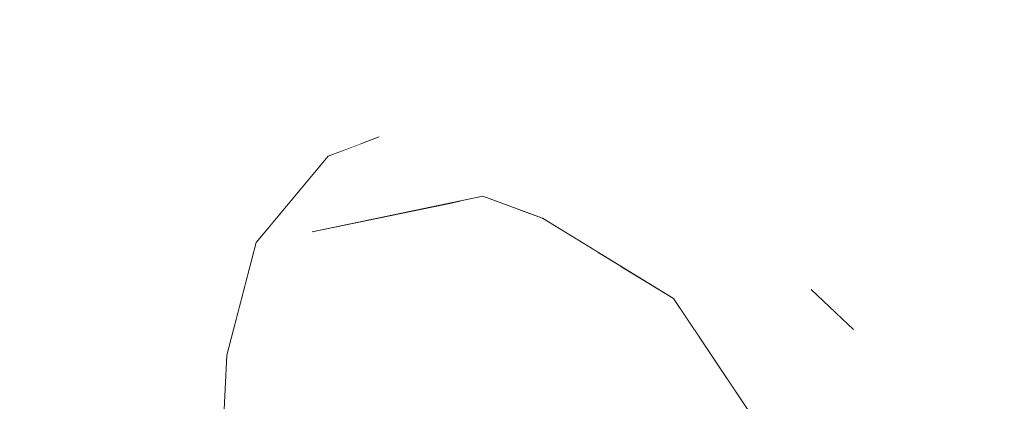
# Model space of a CAD drawing. Header units: millimetres. Extents: x 90539 to 127778, y -34922 to 14506.
# Tile 140 of 256: x 110900 to 110944, y 1233 to 1250. Entities that reach past the tile are written whole.
import ezdxf

# ---------------------------------------------------------------- set-up
doc = ezdxf.new("R2010")
doc.units = ezdxf.units.MM
doc.header["$MEASUREMENT"] = 0
doc.linetypes.add('Wipeout_Contour', pattern=[1000, 0, -1000])
for name, color, linetype in [('Nowe_A-Niepełnosprawni', 7, 'Continuous'), ('Nowe_A-Wymiary-Zewnętrzne', 7, 'Continuous'), ('Nowe_A-Ściany-Działowe', 7, 'Continuous')]:
    doc.layers.add(name, color=color, linetype=linetype)
doc.layers.add('Nowe_A-Niepełnosprawni_Nr_pióra__4', color=7, linetype='Continuous', lineweight=13)
doc.layers.add('Nowe_A-Wymiary-Zewnętrzne_Nr_pióra__46', color=5, linetype='Continuous', lineweight=15)
doc.layers.add('Nowe_A-Wymiary-Zewnętrzne_Nr_pióra__45', color=7, linetype='Continuous', lineweight=15, true_color=0x40a5ff)
doc.layers.add('Nowe_A-Wymiary-Zewnętrzne_Nr_pióra__85', color=7, linetype='Continuous', lineweight=13, true_color=0x80c2ff)
doc.styles.add('STYL_AUTOMATYCZNY_2', font='arial.ttf')
doc.dimstyles.new('STYL_AUTOMATYCZNY__1', dxfattribs={"dimtxt": 125, "dimasz": 47.5, "dimexe": 0.18, "dimexo": 20, "dimgap": 0, "dimtad": 1, "dimdec": 1, "dimlfac": 0.1, "dimzin": 0, "dimdsep": 46, "dimtxsty": 'STYL_AUTOMATYCZNY_2', "dimblk": 'ARROWHEAD_11', "dimblk1": 'ARROWHEAD_11', "dimblk2": 'ARROWHEAD_11', "dimcen": 0.09, "dimclrd": 256, "dimclre": 256, "dimclrt": 5, "dimadec": 1, "dimazin": 0, "dimtfac": 1, "dimtdec": 4, "dimtmove": 0, "dimatfit": 3, "dimfxl": 0, "dimtolj": 1, "dimtzin": 0, "dimarcsym": 0})

# ---------------------------------------------------------------- blocks, each defined once
blk = doc.blocks.new('ElemPrzekroju_23')
at = {"color": 254, "linetype": 'Wipeout_Contour', "lineweight": 0, "ltscale": 1109172.942934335}
blk.add_wipeout([(110907.453, 1249.18), (110893.926, 1204.77), (110922.981, 1158.98), (110916.171, 1198.538), (110916.08, 1198.61), (110913.067, 1203.16), (110910.189, 1208.72), (110908.676, 1221.31), (110909.327, 1235.01), (110909.667, 1236.32)], dxfattribs=at).dxf.layer = 'Nowe_A-Niepełnosprawni'
at = {"color": 254, "linetype": 'Wipeout_Contour', "lineweight": 0, "ltscale": 665675.378168}
blk.add_wipeout([(110937.328, 1245.58), (110936.702, 1237.039), (110936.871, 1237.02), (110937.905, 1236.314), (110939.491, 1234.528), (110944.272, 1238.24)], dxfattribs=at).dxf.layer = 'Nowe_A-Niepełnosprawni'
at = {"color": 254, "linetype": 'Wipeout_Contour', "lineweight": 0, "ltscale": 443666.607314}
blk.add_wipeout([(110911.413, 1241.002), (110907.453, 1249.18), (110909.667, 1236.32), (110910.642, 1240.08)], dxfattribs=at).dxf.layer = 'Nowe_A-Niepełnosprawni'
at = {"color": 254, "linetype": 'Wipeout_Contour', "lineweight": 0, "ltscale": 332877.973362}
blk.add_wipeout([(110975.222, 1240.6), (110937.328, 1245.58), (110944.272, 1238.24)], dxfattribs=at).dxf.layer = 'Nowe_A-Niepełnosprawni'
at = {"color": 254, "linetype": 'Wipeout_Contour', "lineweight": 0, "ltscale": 332807.279176}
blk.add_wipeout([(110930.558, 1235.833), (110923.087, 1232.62), (110933.299, 1231.739)], dxfattribs=at).dxf.layer = 'Nowe_A-Niepełnosprawni'
at = {"color": 254, "linetype": 'Wipeout_Contour', "lineweight": 0, "ltscale": 332919.97001}
blk.add_wipeout([(110937.328, 1245.58), (110975.222, 1240.6), (110986.317, 1286.38)], dxfattribs=at).dxf.layer = 'Nowe_A-Niepełnosprawni'
at = {"color": 254, "linetype": 'Wipeout_Contour', "lineweight": 0, "ltscale": 332852.146842}
blk.add_wipeout([(110944.272, 1238.24), (110942.419, 1231.54), (110945.184, 1218.81)], dxfattribs=at).dxf.layer = 'Nowe_A-Niepełnosprawni'
at = {"color": 254, "linetype": 'Wipeout_Contour', "lineweight": 0, "ltscale": 332884.848585}
blk.add_wipeout([(110986.317, 1286.38), (110938.877, 1282.01), (110937.328, 1245.58)], dxfattribs=at).dxf.layer = 'Nowe_A-Niepełnosprawni'
at = {"color": 254, "linetype": 'Wipeout_Contour', "lineweight": 0, "ltscale": 776637.118728}
blk.add_wipeout([(110944.272, 1238.24), (110939.491, 1234.528), (110940.207, 1233.097), (110940.281, 1232.973), (110940.4, 1232.697), (110940.993, 1231.667), (110942.419, 1231.54)], dxfattribs=at).dxf.layer = 'Nowe_A-Niepełnosprawni'
at = {"color": 254, "linetype": 'Wipeout_Contour', "lineweight": 0, "ltscale": 332769.780396}
blk.add_wipeout([(110901.365, 1272.81), (110907.453, 1249.18), (110938.877, 1282.01)], dxfattribs=at).dxf.layer = 'Nowe_A-Niepełnosprawni'
at = {"color": 254, "linetype": 'Wipeout_Contour', "lineweight": 0, "ltscale": 332718.191478}
blk.add_wipeout([(110891.967, 1247.38), (110907.453, 1249.18), (110897.235, 1275.15)], dxfattribs=at).dxf.layer = 'Nowe_A-Niepełnosprawni'
at = {"color": 254, "linetype": 'Wipeout_Contour', "lineweight": 0, "ltscale": 443675.711811}
blk.add_wipeout([(110907.453, 1249.18), (110911.413, 1241.002), (110913.881, 1243.95), (110915.348, 1244.506)], dxfattribs=at).dxf.layer = 'Nowe_A-Niepełnosprawni'
at = {"color": 254, "linetype": 'Wipeout_Contour', "lineweight": 0, "ltscale": 332727.822911}
blk.add_wipeout([(110901.365, 1272.81), (110897.235, 1275.15), (110907.453, 1249.18)], dxfattribs=at).dxf.layer = 'Nowe_A-Niepełnosprawni'
at = {"color": 254, "linetype": 'Wipeout_Contour', "lineweight": 0, "ltscale": 1331197.268458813}
blk.add_wipeout([(110907.453, 1249.18), (110915.348, 1244.506), (110916.179, 1244.821), (110920.605, 1244.775), (110922.289, 1244.644), (110923.848, 1244.077), (110928.388, 1242.423), (110935.027, 1238.424), (110935.597, 1237.963), (110936.564, 1237.046), (110936.702, 1237.039), (110937.328, 1245.58)], dxfattribs=at).dxf.layer = 'Nowe_A-Niepełnosprawni'
at = {"color": 254, "linetype": 'Wipeout_Contour', "lineweight": 0, "ltscale": 332804.63697}
blk.add_wipeout([(110907.453, 1249.18), (110937.328, 1245.58), (110938.877, 1282.01)], dxfattribs=at).dxf.layer = 'Nowe_A-Niepełnosprawni'
at = {"color": 254, "linetype": 'Wipeout_Contour', "lineweight": 0, "ltscale": 332766.791897}
blk.add_wipeout([(110913.159, 1240.55), (110912.884, 1234.13), (110919.532, 1241.879)], dxfattribs=at).dxf.layer = 'Nowe_A-Niepełnosprawni'
at = {"color": 254, "linetype": 'Wipeout_Contour', "lineweight": 0, "ltscale": 443772.885359}
blk.add_wipeout([(110940.284, 1232.965), (110930.328, 1237.94), (110935.002, 1230.47), (110940.308, 1232.909)], dxfattribs=at).dxf.layer = 'Nowe_A-Niepełnosprawni'
at = {"color": 254, "linetype": 'Wipeout_Contour', "lineweight": 0, "ltscale": 332714.319212}
blk.add_wipeout([(110891.967, 1247.38), (110893.926, 1204.77), (110907.453, 1249.18)], dxfattribs=at).dxf.layer = 'Nowe_A-Niepełnosprawni'
at = {"color": 254, "linetype": 'Wipeout_Contour', "lineweight": 0, "ltscale": 332769.144937}
blk.add_wipeout([(110913.159, 1240.55), (110920.831, 1242.15), (110913.881, 1243.95)], dxfattribs=at).dxf.layer = 'Nowe_A-Niepełnosprawni'
at = {"color": 254, "linetype": 'Wipeout_Contour', "lineweight": 0, "ltscale": 443716.321095}
blk.add_wipeout([(110913.301, 1232.82), (110923.087, 1232.62), (110927.004, 1239.025), (110926.026, 1239.623)], dxfattribs=at).dxf.layer = 'Nowe_A-Niepełnosprawni'
at = {"color": 254, "linetype": 'Wipeout_Contour', "lineweight": 0, "ltscale": 332818.577623}
blk.add_wipeout([(110929.402, 1237.56), (110933.934, 1230.79), (110935.002, 1230.47)], dxfattribs=at).dxf.layer = 'Nowe_A-Niepełnosprawni'
at = {"color": 254, "linetype": 'Wipeout_Contour', "lineweight": 0, "ltscale": 443774.798784}
blk.add_wipeout([(110936.564, 1237.046), (110936.582, 1237.029), (110936.871, 1237.02), (110936.702, 1237.039)], dxfattribs=at).dxf.layer = 'Nowe_A-Niepełnosprawni'
at = {"color": 254, "linetype": 'Wipeout_Contour', "lineweight": 0, "ltscale": 665565.783674}
blk.add_wipeout([(110919.547, 1241.882), (110913.301, 1232.82), (110926.026, 1239.623), (110923.511, 1241.16), (110922.549, 1241.515), (110919.786, 1241.932)], dxfattribs=at).dxf.layer = 'Nowe_A-Niepełnosprawni'
at = {"color": 254, "linetype": 'Wipeout_Contour', "lineweight": 0, "ltscale": 332784.145809}
blk.add_wipeout([(110919.786, 1241.932), (110922.549, 1241.515), (110920.831, 1242.15)], dxfattribs=at).dxf.layer = 'Nowe_A-Niepełnosprawni'
at = {"color": 254, "linetype": 'Wipeout_Contour', "lineweight": 0, "ltscale": 332757.462027}
blk.add_wipeout([(110913.159, 1240.55), (110911.073, 1237.99), (110912.884, 1234.13)], dxfattribs=at).dxf.layer = 'Nowe_A-Niepełnosprawni'
at = {"color": 254, "linetype": 'Wipeout_Contour', "lineweight": 0, "ltscale": 332791.201221}
blk.add_wipeout([(110921.814, 1244.45), (110920.831, 1242.15), (110927.323, 1242.11)], dxfattribs=at).dxf.layer = 'Nowe_A-Niepełnosprawni'
at = {"color": 254, "linetype": 'Wipeout_Contour', "lineweight": 0, "ltscale": 332777.064511}
blk.add_wipeout([(110920.831, 1242.15), (110921.814, 1244.45), (110913.881, 1243.95)], dxfattribs=at).dxf.layer = 'Nowe_A-Niepełnosprawni'
at = {"color": 254, "linetype": 'Wipeout_Contour', "lineweight": 0, "ltscale": 332801.910864}
blk.add_wipeout([(110930.328, 1237.94), (110927.323, 1242.11), (110923.511, 1241.16)], dxfattribs=at).dxf.layer = 'Nowe_A-Niepełnosprawni'
at = {"color": 254, "linetype": 'Wipeout_Contour', "lineweight": 0, "ltscale": 332758.245855}
blk.add_wipeout([(110913.159, 1240.55), (110913.881, 1243.95), (110910.642, 1240.08)], dxfattribs=at).dxf.layer = 'Nowe_A-Niepełnosprawni'
at = {"color": 254, "linetype": 'Wipeout_Contour', "lineweight": 0, "ltscale": 332816.099216}
blk.add_wipeout([(110930.328, 1237.94), (110937.498, 1236.16), (110927.323, 1242.11)], dxfattribs=at).dxf.layer = 'Nowe_A-Niepełnosprawni'
at = {"color": 254, "linetype": 'Wipeout_Contour', "lineweight": 0, "ltscale": 443700.272974}
blk.add_wipeout([(110913.881, 1243.95), (110921.814, 1244.45), (110920.605, 1244.775), (110916.179, 1244.821)], dxfattribs=at).dxf.layer = 'Nowe_A-Niepełnosprawni'
at = {"color": 254, "linetype": 'Wipeout_Contour', "lineweight": 0, "ltscale": 332755.98582}
blk.add_wipeout([(110910.642, 1240.08), (110911.073, 1237.99), (110913.159, 1240.55)], dxfattribs=at).dxf.layer = 'Nowe_A-Niepełnosprawni'
at = {"color": 254, "linetype": 'Wipeout_Contour', "lineweight": 0, "ltscale": 443737.239199}
blk.add_wipeout([(110927.004, 1239.025), (110923.087, 1232.62), (110930.558, 1235.833), (110929.402, 1237.56)], dxfattribs=at).dxf.layer = 'Nowe_A-Niepełnosprawni'
at = {"layer": 'Nowe_A-Niepełnosprawni_Nr_pióra__4', "color": 7, "linetype": 'Continuous', "lineweight": 13}
blk.add_line((110916.179, 1244.821), (110913.881, 1243.95), dxfattribs=at)
at = {"color": 254, "linetype": 'Wipeout_Contour', "lineweight": 0, "ltscale": 332785.437924}
blk.add_wipeout([(110920.605, 1244.775), (110921.814, 1244.45), (110922.289, 1244.644)], dxfattribs=at).dxf.layer = 'Nowe_A-Niepełnosprawni'
at = {"color": 254, "linetype": 'Wipeout_Contour', "lineweight": 0, "ltscale": 332754.039633}
blk.add_wipeout([(110911.073, 1237.99), (110909.461, 1229.74), (110912.884, 1234.13)], dxfattribs=at).dxf.layer = 'Nowe_A-Niepełnosprawni'
at = {"color": 254, "linetype": 'Wipeout_Contour', "lineweight": 0, "ltscale": 443775.100678}
blk.add_wipeout([(110930.328, 1237.94), (110940.286, 1232.965), (110940.207, 1233.097), (110937.498, 1236.16)], dxfattribs=at).dxf.layer = 'Nowe_A-Niepełnosprawni'
at = {"color": 254, "linetype": 'Wipeout_Contour', "lineweight": 0, "ltscale": 332789.159384}
blk.add_wipeout([(110921.814, 1244.45), (110923.848, 1244.077), (110922.289, 1244.644)], dxfattribs=at).dxf.layer = 'Nowe_A-Niepełnosprawni'
at = {"color": 254, "linetype": 'Wipeout_Contour', "lineweight": 0, "ltscale": 443782.71647}
blk.add_wipeout([(110937.498, 1236.16), (110940.207, 1233.097), (110939.491, 1234.528), (110937.905, 1236.314)], dxfattribs=at).dxf.layer = 'Nowe_A-Niepełnosprawni'
at = {"color": 254, "linetype": 'Wipeout_Contour', "lineweight": 0, "ltscale": 332747.554212}
blk.add_wipeout([(110909.461, 1229.74), (110909.327, 1235.01), (110908.676, 1221.31)], dxfattribs=at).dxf.layer = 'Nowe_A-Niepełnosprawni'
at = {"color": 254, "linetype": 'Wipeout_Contour', "lineweight": 0, "ltscale": 443729.093709}
blk.add_wipeout([(110923.848, 1244.077), (110921.814, 1244.45), (110927.323, 1242.11), (110928.388, 1242.423)], dxfattribs=at).dxf.layer = 'Nowe_A-Niepełnosprawni'
at = {"color": 254, "linetype": 'Wipeout_Contour', "lineweight": 0, "ltscale": 332751.507503}
blk.add_wipeout([(110909.327, 1235.01), (110911.073, 1237.99), (110910.642, 1240.08)], dxfattribs=at).dxf.layer = 'Nowe_A-Niepełnosprawni'
at = {"color": 254, "linetype": 'Wipeout_Contour', "lineweight": 0, "ltscale": 443776.515541}
blk.add_wipeout([(110936.582, 1237.029), (110937.498, 1236.16), (110937.905, 1236.314), (110936.871, 1237.02)], dxfattribs=at).dxf.layer = 'Nowe_A-Niepełnosprawni'
at = {"color": 254, "linetype": 'Wipeout_Contour', "lineweight": 0, "ltscale": 443756.08802}
blk.add_wipeout([(110937.498, 1236.16), (110935.027, 1238.424), (110928.388, 1242.423), (110927.323, 1242.11)], dxfattribs=at).dxf.layer = 'Nowe_A-Niepełnosprawni'
at = {"color": 254, "linetype": 'Wipeout_Contour', "lineweight": 0, "ltscale": 332750.888214}
blk.add_wipeout([(110909.461, 1229.74), (110911.073, 1237.99), (110909.327, 1235.01)], dxfattribs=at).dxf.layer = 'Nowe_A-Niepełnosprawni'
at = {"layer": 'Nowe_A-Niepełnosprawni_Nr_pióra__4', "color": 7, "linetype": 'Continuous', "lineweight": 13}
blk.add_line((110909.327, 1235.01), (110910.642, 1240.08), dxfattribs=at)
at = {"color": 254, "linetype": 'Wipeout_Contour', "lineweight": 0, "ltscale": 332792.610449}
blk.add_wipeout([(110920.831, 1242.15), (110923.511, 1241.16), (110927.323, 1242.11)], dxfattribs=at).dxf.layer = 'Nowe_A-Niepełnosprawni'
at = {"color": 254, "linetype": 'Wipeout_Contour', "lineweight": 0, "ltscale": 332829.101307}
blk.add_wipeout([(110935.597, 1237.963), (110935.027, 1238.424), (110937.498, 1236.16)], dxfattribs=at).dxf.layer = 'Nowe_A-Niepełnosprawni'
at = {"color": 254, "linetype": 'Wipeout_Contour', "lineweight": 0, "ltscale": 332755.790945}
blk.add_wipeout([(110909.461, 1229.74), (110913.301, 1232.82), (110912.884, 1234.13)], dxfattribs=at).dxf.layer = 'Nowe_A-Niepełnosprawni'
at = {"layer": 'Nowe_A-Niepełnosprawni_Nr_pióra__4', "color": 7, "linetype": 'Continuous', "lineweight": 13}
for p, q in [((110935.597, 1237.963), (110937.498, 1236.16)), ((110908.676, 1221.31), (110909.327, 1235.01))]:
    blk.add_line(p, q, dxfattribs=at)
at = {"color": 254, "linetype": 'Wipeout_Contour', "lineweight": 0, "ltscale": 443692.825867}
blk.add_wipeout([(110912.884, 1234.13), (110913.301, 1232.82), (110919.547, 1241.882), (110919.532, 1241.879)], dxfattribs=at).dxf.layer = 'Nowe_A-Niepełnosprawni'
at = {"color": 254, "linetype": 'Wipeout_Contour', "lineweight": 0, "ltscale": 332815.705111}
blk.add_wipeout([(110935.002, 1230.47), (110930.328, 1237.94), (110929.402, 1237.56)], dxfattribs=at).dxf.layer = 'Nowe_A-Niepełnosprawni'
at = {"layer": 'Nowe_A-Niepełnosprawni_Nr_pióra__4', "color": 7, "linetype": 'Continuous', "lineweight": 13}
for p, q in [((110910.642, 1240.08), (110913.881, 1243.95)), ((110913.159, 1240.55), (110920.831, 1242.15))]:
    blk.add_line(p, q, dxfattribs=at)
at = {"color": 254, "linetype": 'Wipeout_Contour', "lineweight": 0, "ltscale": 332803.626369}
blk.add_wipeout([(110930.328, 1237.94), (110923.511, 1241.16), (110929.402, 1237.56)], dxfattribs=at).dxf.layer = 'Nowe_A-Niepełnosprawni'
at = {"layer": 'Nowe_A-Niepełnosprawni_Nr_pióra__4', "color": 7, "linetype": 'Continuous', "lineweight": 13}
for p, q in [((110920.831, 1242.15), (110923.511, 1241.16)), ((110929.402, 1237.56), (110923.511, 1241.16)), ((110929.402, 1237.56), (110933.934, 1230.79))]:
    blk.add_line(p, q, dxfattribs=at)
blk = doc.blocks.new('ElemPrzekroju_25')
at = {"color": 254, "linetype": 'Wipeout_Contour', "lineweight": 0, "ltscale": 6815411.693442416}
blk.add_wipeout([(109677.596, 2540), (109677.596, 2100), (110477.596, 2100), (110477.596, 519.192), (110503.659, 549.441), (110520.596, 562.244), (110520.596, 2117), (111654.596, 2117), (111654.596, 0), (111973.096, 0), (111973.096, 2.454), (111943.064, 2.454), (111910.439, 86.95), (111909.096, 94.154), (111909.096, 204.5), (111973.096, 204.5), (111973.096, 205.5), (111908.096, 205.5), (111908.096, 228.486), (111870.919, 228.486), (111870.919, 232.26), (111870.919, 232.76), (111870.9, 257.123), (111870.919, 260.302), (111870.919, 477.41), (111870.9, 514.769), (111870.919, 548.644), (111870.919, 566.625), (111870.717, 573.907), (111870.151, 590.349), (111869.582, 605.282), (111868.945, 621.574), (111868.278, 635.364), (111867.533, 651.496), (111866.733, 666.912), (111866.461, 675.528), (111870.873, 676.728), (111870.915, 687.28), (111870.919, 691.976), (111870.919, 692.514), (111908.096, 692.514), (111908.096, 717), (111918.494, 749.19), (111892.431, 753.663), (111890.424, 755.43), (111889.484, 757.69), (111889.61, 759.495), (111889.688, 759.954), (111890.43, 764.326), (111895.669, 795.02), (111896.266, 798.519), (111897.035, 800.848), (111898.427, 802.307), (111900.877, 803.298), (111934.167, 797.718), (111933.999, 797.19), (111947.822, 839.983), (111973.271, 839.983), (111973.271, 840), (112527.596, 840), (112527.596, 2540)], dxfattribs=at).dxf.layer = 'Nowe_A-Ściany-Działowe'
blk = doc.blocks.new('*D748')
at = {"layer": 'Nowe_A-Wymiary-Zewnętrzne_Nr_pióra__45', "linetype": 'Continuous', "lineweight": 15, "true_color": 0x40a5ff}
for points in [[(119375.127, 12845), (119376.079, 12840.216), (119378.788, 12836.161), (119382.844, 12833.452), (119387.627, 12832.5), (119392.411, 12833.452), (119396.466, 12836.161), (119399.176, 12840.216), (119400.127, 12845), (119399.176, 12849.784), (119396.466, 12853.839), (119392.411, 12856.548), (119387.627, 12857.5), (119382.844, 12856.548), (119378.788, 12853.839), (119376.079, 12849.784)], [(119375.127, -450), (119376.079, -454.784), (119378.788, -458.839), (119382.844, -461.548), (119387.627, -462.5), (119392.411, -461.548), (119396.466, -458.839), (119399.176, -454.784), (119400.127, -450), (119399.176, -445.216), (119396.466, -441.161), (119392.411, -438.452), (119387.627, -437.5), (119382.844, -438.452), (119378.788, -441.161), (119376.079, -445.216)]]:
    blk.add_hatch(color=161, dxfattribs=at).paths.add_polyline_path(points)
at = {"layer": 'Nowe_A-Wymiary-Zewnętrzne_Nr_pióra__45', "color": 161, "linetype": 'Continuous', "lineweight": 15, "true_color": 0x40a5ff}
for centre in [(119387.627, 12845), (119387.627, -450)]:
    blk.add_circle(centre, 12.5, dxfattribs=at)
at = {"layer": 'Nowe_A-Wymiary-Zewnętrzne_Nr_pióra__85', "color": 151, "linetype": 'Continuous', "lineweight": 13, "true_color": 0x80c2ff}
for p, q in [((119387.627, 12857.5), (119387.627, 12870)), ((119375.127, 12845), (119340.752, 12845)), ((119434.502, 12845), (119400.127, 12845)), ((119387.627, -437.5), (119387.627, 12832.5)), ((119375.127, -450), (119340.752, -450)), ((119434.502, -450), (119400.127, -450)), ((119387.627, -475), (119387.627, -462.5))]:
    blk.add_line(p, q, dxfattribs=at)
at = {"layer": 'Nowe_A-Wymiary-Zewnętrzne_Nr_pióra__46', "color": 5, "lineweight": 15, "insert": (119362.627, 5911.521), "char_height": 125, "attachment_point": 7, "rotation": 90, "style": 'STYL_AUTOMATYCZNY_2'}
blk.add_mtext('\\A1;{\\pql;\\fArial|b0|i0|c238|p0;\\W1.000000;1\xa0329,5}', dxfattribs=at)
blk = doc.blocks.new('ARROWHEAD_11')
at = {"color": 0, "linetype": 'Continuous', "lineweight": 0}
blk.add_line((0, 0), (-1, 0), dxfattribs=at)
at = {"color": 0, "linetype": 'Continuous', "lineweight": 0, "const_width": 0.25, "flags": 128}
blk.add_lwpolyline([(-0.125, 0, 1), (0.125, 0, 1)], format="xyb", close=True, dxfattribs=at)

msp = doc.modelspace()

# ---------------------------------------------------------------- block references
at = {"layer": 'Nowe_A-Niepełnosprawni', "lineweight": 0}
msp.add_blockref('ElemPrzekroju_23', (0, 0), dxfattribs=at)

# ---------------------------------------------------------------- next in the draw order: block references
at = {"layer": 'Nowe_A-Ściany-Działowe', "lineweight": 0}
msp.add_blockref('ElemPrzekroju_25', (0, 0), dxfattribs=at)

# ---------------------------------------------------------------- next in the draw order: dimensions: what is measured, and where the dimension line sits
at = {"layer": 'Nowe_A-Wymiary-Zewnętrzne', "color": 151, "linetype": 'Continuous', "lineweight": 13, "true_color": 0x80c2ff}
dim = msp.add_linear_dim(base=(119387.627, 12845), p1=(95120.093, -450), p2=(98654.737, 12845), angle=90, dimstyle='STYL_AUTOMATYCZNY__1', dxfattribs=at)
dim.commit()
dim.dimension.update_dxf_attribs({"geometry": '*D748', "text_midpoint": (119300.127, 6192.642), "dimtype": 160, "text_rotation": 90})

doc.saveas('drawing.dxf')
